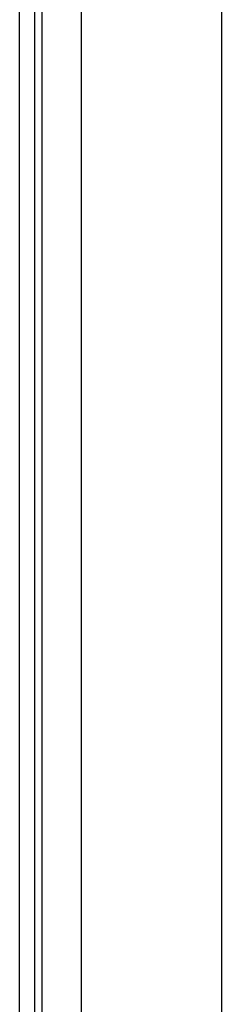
# Model space of a CAD drawing. Header units: inches. Extents: x 11 to 342, y 26 to 169.
# Tile 33 of 218: x 10.52 to 11.423, y 84.419 to 88.814. Entities that reach past the tile are written whole.
import ezdxf

# ---------------------------------------------------------------- set-up
doc = ezdxf.new("R2010")
doc.units = ezdxf.units.IN
doc.header["$MEASUREMENT"] = 0
doc.layers.add('Visible Edges(ANSI)', color=7, linetype='Continuous', lineweight=25)
doc.layers.add('Visible Tangent Edges(ANSI)', color=7, linetype='Continuous', lineweight=25)

msp = doc.modelspace()

# ---------------------------------------------------------------- linework, layer by layer
at = {"layer": 'Visible Edges(ANSI)'}
for p, q in [((10.5204, 80.2599), (10.5204, 116.8629)), ((10.5884, 80.2599), (10.5884, 116.8629)), ((10.7979, 81.0579), (10.7979, 98.2811)), ((11.4229, 98.119), (11.4229, 81.0579))]:
    msp.add_line(p, q, dxfattribs=at)
at = {"layer": 'Visible Tangent Edges(ANSI)'}
msp.add_line((10.6194, 116.8629), (10.6194, 80.1429), dxfattribs=at)

doc.saveas('drawing.dxf')
